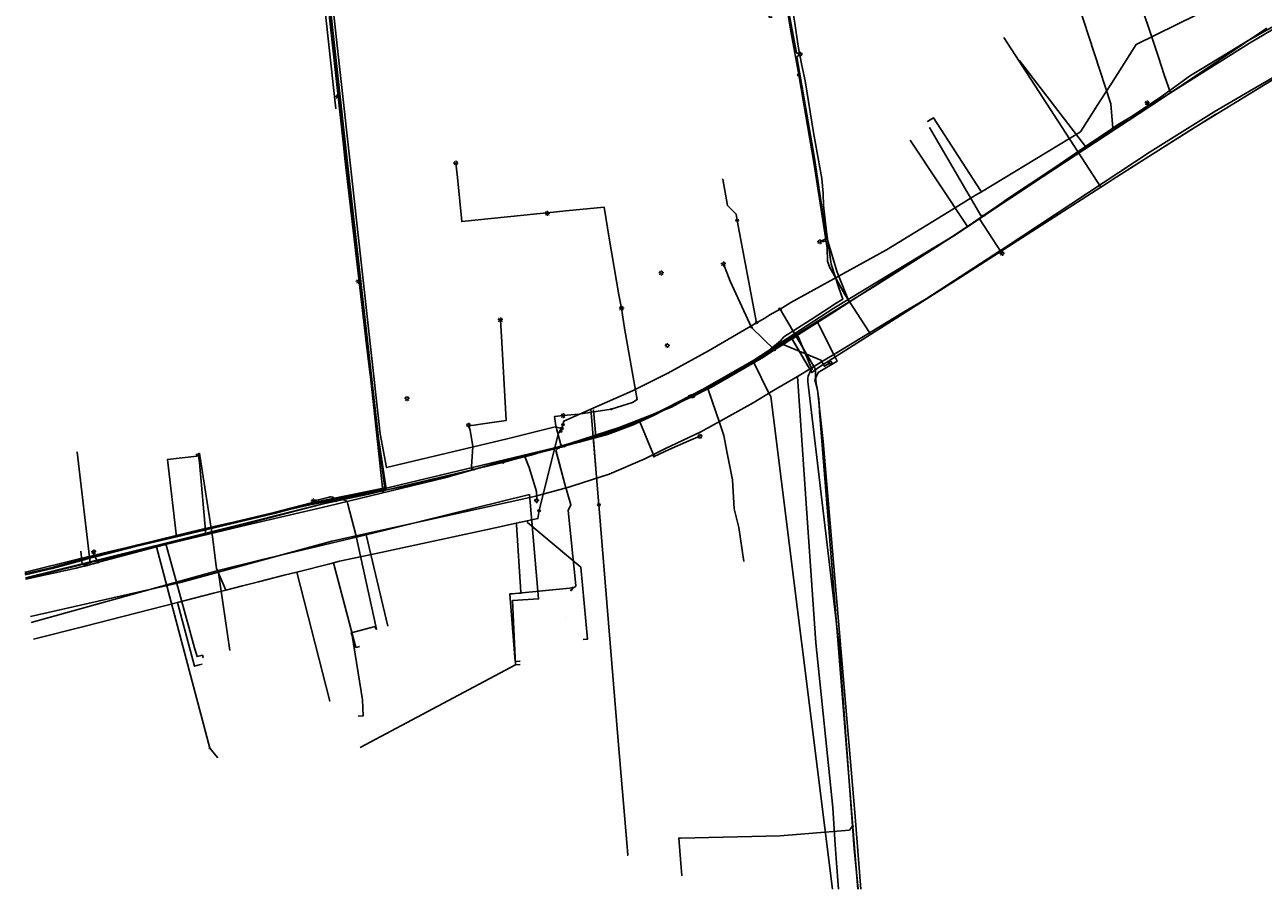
# Model space of a CAD drawing. Header units: metres. Extents: x 174261 to 174838, y 462117 to 462752.
# Tile 1 of 13: x 174301 to 174502, y 462117 to 462257. Entities that reach past the tile are written whole.
import ezdxf
from ezdxf.enums import TextEntityAlignment as Align
from ezdxf.lldxf.tags import DXFTag

# ---------------------------------------------------------------- set-up
doc = ezdxf.new("R2010")
doc.units = ezdxf.units.M
for name, color, linetype in [('B-WE-KL-DATA_KABELBED-G', 153, 'Continuous'), ('B-WE-KL-DATA_MANTELBUIS-G', 153, 'Continuous'), ('B-WE-KL-ET_LS-G', 11, 'KL-LS-N'), ('B-WE-KL-ET_LS_MANTELBUIS-G', 11, 'Continuous'), ('B-WE-KL-ET_LS_OV_LICHTMAST-S', 53, 'Continuous'), ('B-WE-KL-ET_MS-G', 14, 'KL-MS-N'), ('B-WE-KL-ET_MS_MANTELBUIS-G', 14, 'Continuous'), ('B-WE-KL-GAS_LD-G', 44, 'KL-GAS-LD-N'), ('B-WE-KL-GAS_LD_MANTELBUIS-G', 44, 'Continuous')]:
    doc.layers.add(name, color=color, linetype=linetype)
doc.layers.add('B-WE-KL-WATER-G', color=5, linetype='KL-WATER-N', true_color=0x0000ff)
doc.layers.add('B-WE-KL-WATER_MANTELBUIS-G', color=5, linetype='Continuous', true_color=0x0000ff)
doc.styles.add('NLCS-ISO', font='NLCS-ISO.ttf')
doc.styles.get("Standard").update_dxf_attribs({"font": 'isocpeur.ttf'})
tags = doc.linetypes.add('KL-GAS-LD-N', pattern='A,4,-1,[69,NLCS.SHX,S=0.5,R=0,X=0,Y=0],-1,4,-1,["L",Standard,S=1,R=0,X=0.25,Y=-0.5],-2', length=13).pattern_tags.tags
tags[18] = DXFTag(74, 10)
tags = doc.linetypes.add('KL-LS-N', pattern='A,4,-1,[103,NLCS.SHX,S=0.75,R=0,X=0,Y=0],-1,4,-1,["L",Standard,S=1,R=0,X=0,Y=-0.5],-2', length=13).pattern_tags.tags
tags[18] = DXFTag(74, 10)
tags = doc.linetypes.add('KL-MS-N', pattern='A,4,-1,[103,NLCS.SHX,S=0.75,R=0,X=0,Y=0],-1,4,-1,["M",Standard,S=1,R=0,X=0,Y=-0.5],-2', length=13).pattern_tags.tags
tags[18] = DXFTag(74, 10)
doc.linetypes.add('KL-WATER-N', pattern='A,7,-0.5,[168,NLCS.SHX,S=0.75,R=0,X=0.75,Y=0],-2', length=9.5)

# ---------------------------------------------------------------- blocks, each defined once
blk = doc.blocks.new('SKL-WTB_HULP_AFSLUITER-SO')
at = {"color": 0, "linetype": 'ByBlock', "lineweight": 18}
blk.add_lwpolyline([(0, 0.8), (0, -0.8)], dxfattribs=at)
blk.add_circle((0, 0), 1, dxfattribs=at)
at = {"color": 0, "linetype": 'ByBlock', "lineweight": 18, "style": 'NLCS-ISO', "flags": 1}
for tag, p in [('TYPE', (1.5, 0)), ('LABEL', (1.5, -1.5)), ('OMSCHRIJVING', (1.5, -3))]:
    blk.add_attdef(tag, p, '', height=1, dxfattribs=at)
blk = doc.blocks.new('SKL-WTB_HULP_OVERIG-SO')
at = {"color": 0, "linetype": 'ByBlock', "lineweight": 18}
for points in [[(-0.1, 0.1), (0.1, -0.1)], [(0.1, 0.1), (-0.1, -0.1)]]:
    blk.add_lwpolyline(points, dxfattribs=at)
at = {"color": 0, "linetype": 'ByBlock', "lineweight": 18, "style": 'NLCS-ISO', "flags": 1}
for tag, p in [('TYPE', (1.5, 0)), ('LABEL', (1.5, -1.5)), ('OMSCHRIJVING', (1.5, -3))]:
    blk.add_attdef(tag, p, '', height=1, dxfattribs=at)
blk = doc.blocks.new('SKL-WTB_HULP_BLAASGAT-SO')
at = {"color": 0, "linetype": 'ByBlock', "lineweight": 18}
for points in [[(0.4, 0.7), (-0.4, 0.1)], [(-0.4, 0.7), (0.4, 0.1)], [(0, 0.4), (0, -0.9)]]:
    blk.add_lwpolyline(points, dxfattribs=at)
blk.add_circle((0, 0), 1, dxfattribs=at)
at = {"color": 0, "linetype": 'ByBlock', "lineweight": 18, "style": 'NLCS-ISO', "flags": 1}
for tag, p in [('TYPE', (1.5, 0)), ('LABEL', (1.5, -1.5)), ('OMSCHRIJVING', (1.5, -3))]:
    blk.add_attdef(tag, p, '', height=1, dxfattribs=at)
blk = doc.blocks.new('SKL-WTB_HULP_T STUK-SO')
at = {"color": 0, "linetype": 'ByBlock', "lineweight": 18}
blk.add_circle((0, 0), 1, dxfattribs=at)
at = {"color": 0, "linetype": 'ByBlock', "lineweight": -2, "style": 'NLCS-ISO'}
blk.add_text('T', height=1, dxfattribs=at).set_placement((0, 0), align=Align.MIDDLE_CENTER)
at = {"color": 0, "linetype": 'ByBlock', "lineweight": 18, "style": 'NLCS-ISO', "flags": 1}
for tag, p in [('TYPE', (1.5, 0)), ('LABEL', (1.5, -1.5)), ('OMSCHRIJVING', (1.5, -3))]:
    blk.add_attdef(tag, p, '', height=1, dxfattribs=at)
blk = doc.blocks.new('SKL-WTB_HULP_MOF-SO')
at = {"linetype": 'ByBlock', "lineweight": 18}
h = blk.add_hatch(color=0, dxfattribs=at)
h.dxf.hatch_style = 1
h.paths.add_polyline_path([(-0.5625, 0, 1), (0.5625, 0, 1)])
at = {"color": 0, "linetype": 'ByBlock', "lineweight": 18}
blk.add_circle((0, 0), 0.5625, dxfattribs=at)
at = {"color": 0, "linetype": 'ByBlock', "lineweight": 18, "style": 'NLCS-ISO', "flags": 1}
for tag, p in [('TYPE', (1.5, 0)), ('OMSCHRIJVING', (1.5, -3)), ('LABEL', (1.5, -1.5))]:
    blk.add_attdef(tag, p, '', height=1, dxfattribs=at)
blk = doc.blocks.new('SKL-ET_OV_LICHTMAST-SO')
at = {"color": 0, "linetype": 'ByBlock', "lineweight": 18}
for points in [[(-1.2, 0), (-2, 0)], [(-1.4, 1.4), (-0.9, 0.9)], [(0, 2), (0, 1.2)], [(0.9, 0.9), (1.4, 1.4)], [(2, 0), (1.2, 0)], [(-1.4, -1.4), (-0.9, -0.9)], [(0, -1.2), (0, -2)], [(0.9, -0.9), (1.4, -1.4)]]:
    blk.add_lwpolyline(points, dxfattribs=at)
blk.add_circle((0, 0), 1, dxfattribs=at)
blk = doc.blocks.new('SKL-WATER_BRANDKRAAN_BRANDPUT-SO')
at = {"color": 0, "linetype": 'ByBlock', "lineweight": 18}
blk.add_ellipse((0, 0), major_axis=(2.5, 0), ratio=0.54, dxfattribs=at)
at = {"color": 0, "linetype": 'ByBlock', "lineweight": 18, "style": 'NLCS-ISO'}
blk.add_text('bk', height=1.5, dxfattribs=at).set_placement((0.2, 0), align=Align.MIDDLE_CENTER)

msp = doc.modelspace()

# ---------------------------------------------------------------- linework, layer by layer
at = {"layer": 'B-WE-KL-DATA_KABELBED-G', "flags": 128}
for points in [[(174347.77, 462179.54), (174359.82, 462181.96), (174358.61, 462190.11), (174347.15, 462291.58), (174347.23, 462292.2), (174348.11, 462292.69), (174371.69, 462295.29)], [(174477.62, 462274.86), (174485.23, 462251.99)], [(174359.61, 462181.98), (174359.61, 462181.98), (174357, 462202.16), (174356.64, 462205.32), (174353.15, 462235.56), (174352.86, 462238.28), (174351.58, 462250), (174350.44, 462260.41)], [(174359.61, 462181.98), (174359.61, 462181.98), (174389.65, 462189.21), (174391.12, 462189.66), (174395.71, 462190.93), (174399.86, 462192.5), (174403.42, 462194.08), (174411.28, 462198.14), (174419.54, 462202.84), (174432.5, 462211.28), (174449.08, 462221.3), (174452.01, 462223), (174460.04, 462228.55), (174460.41, 462228.81), (174472.23, 462236.66), (174485.69, 462245.64), (174490.44, 462249.01), (174492.07, 462250), (174499.62, 462254.6), (174499.68, 462254.64), (174500, 462254.82), (174506.04, 462258.25)], [(174487.15, 462246.22), (174502.82, 462256.71)], [(174485.23, 462251.99), (174486.17, 462249.15)], [(174504.74, 462249.23), (174500, 462246.47), (174494.24, 462243.13), (174483.86, 462236.64), (174460.8, 462221.44), (174447.51, 462212.77), (174443.84, 462210.63), (174433.08, 462204.07), (174430.79, 462202.71), (174428.96, 462201.58), (174426.63, 462200.2)], [(174486.17, 462249.15), (174487.15, 462246.22)], [(174483.98, 462244.12), (174487.15, 462246.22)], [(174478.47, 462240.5), (174483.98, 462244.12)], [(174478.47, 462240.5), (174483.98, 462244.12)], [(174466.52, 462232.65), (174478.47, 462240.5)], [(174444.92, 462238.55), (174454.19, 462224.51)], [(174461.01, 462229.02), (174466.52, 462232.65)], [(174461.01, 462229.02), (174466.52, 462232.65)], [(174454.19, 462224.51), (174461.01, 462229.02)], [(174429.8, 462209.1), (174439.04, 462214.77), (174449.15, 462221.18), (174454.19, 462224.51)], [(174336.42, 462175.9), (174350.36, 462179.1), (174369.36, 462183.72), (174379.36, 462186.58), (174391.17, 462189.5), (174395.76, 462190.77), (174399.93, 462192.34), (174403.13, 462193.77), (174411.35, 462198.01), (174419.62, 462202.71), (174429.8, 462209.1)], [(174429.8, 462209.1), (174430.11, 462208.48)], [(174430.11, 462208.48), (174432.55, 462203.63)], [(174430.11, 462208.48), (174432.55, 462203.63)], [(174432.55, 462203.63), (174433.04, 462202.66), (174429.95, 462200.84), (174429.45, 462199.64), (174429.88, 462198.02), (174430.8, 462189.65), (174435.91, 462129.38), (174436.89, 462116.98)], [(174426.63, 462200.2), (174422.63, 462197.83), (174419.41, 462195.92), (174414.07, 462192.95), (174412.97, 462192.33), (174410.91, 462191.18), (174405.07, 462188.42), (174403.35, 462187.55), (174401.82, 462186.83), (174396.02, 462184.3), (174390.12, 462182.42), (174389.5, 462182.22), (174384.06, 462180.75), (174383.65, 462180.66), (174350.99, 462173.47), (174326.44, 462166.76), (174302.1, 462161.2)], [(174433.25, 462116.95), (174432.9, 462121.93), (174432.69, 462124.99), (174432.33, 462130.21), (174429.57, 462156.96), (174427.93, 462181.11), (174426.63, 462200.2)], [(174325.81, 462174.17), (174324.31, 462186.68), (174329.08, 462187.24), (174329.03, 462187.64)], [(174301.28, 462167.5), (174324.7, 462173.29), (174356.92, 462181.34), (174359.61, 462181.98)], [(174341.68, 462177.95), (174347.77, 462179.54)], [(174341.68, 462177.95), (174347.77, 462179.54)], [(174356.58, 462174.47), (174383.12, 462181.01)], [(174383.12, 462181.01), (174384.57, 462164.08), (174380.33, 462163.79), (174380.82, 462153.38)], [(174325.81, 462174.17), (174341.68, 462177.95)], [(174341.74, 462177.54), (174346.98, 462178.85)], [(174310.48, 462169.67), (174336.42, 462175.9)], [(174319.11, 462172.57), (174325.81, 462174.17)], [(174339.55, 462170.39), (174356.58, 462174.47)], [(174360.13, 462159.64), (174356.58, 462174.47)], [(174310.26, 462171.84), (174310.41, 462170.32)], [(174312.51, 462170.28), (174318.64, 462171.79)], [(174313, 462171.03), (174319.11, 462172.57)], [(174313, 462171.03), (174319.11, 462172.57)], [(174301.21, 462167.98), (174305.63, 462169.02), (174310.41, 462170.32)], [(174301.29, 462167.41), (174310.48, 462169.67)], [(174310.41, 462170.32), (174311.5, 462170.62)], [(174310.41, 462170.32), (174310.48, 462169.67)], [(174311.5, 462170.62), (174313, 462171.03)], [(174332.54, 462168.71), (174339.55, 462170.39)], [(174302.22, 462160.24), (174332.54, 462168.71)], [(174334.45, 462155.71), (174332.54, 462168.71)], [(174355.64, 462139.94), (174380.82, 462153.38)], [(174380.82, 462153.38), (174381.61, 462153.43)]]:
    msp.add_lwpolyline(points, dxfattribs=at)
at = {"layer": 'B-WE-KL-DATA_MANTELBUIS-G', "flags": 128}
for points in [[(174478.47, 462240.5), (174483.98, 462244.12)], [(174461.01, 462229.02), (174466.52, 462232.65)], [(174430.11, 462208.48), (174432.55, 462203.63)], [(174341.68, 462177.95), (174347.77, 462179.54)], [(174341.74, 462177.54), (174346.98, 462178.85)], [(174312.51, 462170.28), (174318.64, 462171.79)], [(174313, 462171.03), (174319.11, 462172.57)]]:
    msp.add_lwpolyline(points, dxfattribs=at)
at = {"layer": 'B-WE-KL-ET_LS-G', "flags": 128}
for points in [[(174346.99, 462286.2), (174351.65, 462243.63)], [(174427.06, 462252.48), (174426.45, 462252.73), (174424.52, 462263.12), (174421.72, 462279.93), (174422.25, 462280.16)], [(174477.83, 462240.51), (174477.46, 462244.45), (174470.32, 462266.33), (174468.88, 462271.97), (174468.48, 462273.57), (174467.43, 462276.78), (174467.28, 462277.72), (174467.21, 462278.17), (174473.86, 462280.13)], [(174426, 462206.48), (174432.66, 462210.74), (174434.99, 462212.23), (174439.87, 462215.37), (174452.02, 462223.01), (174456.17, 462225.79), (174456.57, 462226.06), (174456.95, 462226.32), (174457.45, 462226.65), (174473.4, 462237.5), (174477.83, 462240.51), (174478.58, 462241.02), (174483.43, 462243.9), (174484.71, 462244.66), (174500, 462254.29), (174503.55, 462256.38), (174505.49, 462257.3), (174506.47, 462257.83), (174509.65, 462259.46), (174511.78, 462261.26), (174524.42, 462266.59), (174525.71, 462267.14), (174527.03, 462267.65), (174528.39, 462268.14), (174529.79, 462268.61), (174531.22, 462269.04), (174532.69, 462269.44), (174534.2, 462269.81), (174535.73, 462270.16), (174537.31, 462270.47), (174537.94, 462270.58), (174538.77, 462270.73), (174541.25, 462271.15), (174544.79, 462271.74), (174552.19, 462272.22), (174566.32, 462272.12), (174585.51, 462266.99), (174593.8, 462265.45), (174594.15, 462265.38), (174605.99, 462262.63), (174611.95, 462260.27), (174640.98, 462252.26), (174660.95, 462246.79)], [(174351.08, 462261.63), (174351.01, 462261.67), (174350.92, 462261.69), (174350.83, 462261.69), (174350.75, 462261.67), (174350.68, 462261.62), (174350.63, 462261.55), (174350.6, 462261.47), (174350.59, 462261.39), (174350.67, 462260.63), (174352.21, 462245.82), (174352.02, 462245.59)], [(174417.9, 462170.14), (174417.08, 462175.67), (174416.32, 462178.72), (174416.07, 462183.4), (174415.19, 462187.73), (174414.68, 462190.62), (174414.03, 462192.55), (174412.07, 462198.25), (174412.71, 462198.61), (174417.3, 462201.25), (174421.95, 462204.4), (174423.85, 462205.99), (174424.42, 462206.64), (174428.83, 462209.45), (174430.99, 462210.82), (174432.92, 462212.06), (174433.98, 462212.75), (174433.33, 462214.55), (174432.08, 462218.42), (174431.33, 462223.67), (174430.84, 462227.95), (174430.8, 462229.87), (174430.56, 462232.31), (174430.11, 462234.67), (174429.23, 462239.8), (174427.86, 462248.15), (174427.32, 462250.68), (174426.74, 462253.77), (174426.21, 462257.52), (174425.73, 462260.15), (174424.77, 462260.27), (174422.9, 462260.06), (174421.96, 462259.53), (174422.03, 462258.48), (174422.5, 462258.49)], [(174430.22, 462222.05), (174431.32, 462222.59), (174429.37, 462235.64), (174426.52, 462252.06), (174427.06, 462252.48)], [(174473.4, 462237.5), (174462.6, 462251.52)], [(174352.02, 462245.59), (174352.21, 462245.52), (174353.52, 462234.18), (174355.6, 462215.73), (174355.42, 462215.71), (174355.33, 462215.63)], [(174483.43, 462243.9), (174483.38, 462244.58)], [(174448.04, 462240.58), (174456.36, 462226.3), (174456.95, 462226.32)], [(174371.14, 462234.81), (174371.43, 462232.46), (174372.1, 462225.33), (174384.31, 462226.56), (174385.92, 462226.72), (174385.92, 462226.65), (174385.99, 462226.66)], [(174385.99, 462226.66), (174385.98, 462226.72), (174389.02, 462227.05), (174395.24, 462227.66), (174396.02, 462222.64), (174397.62, 462213.44), (174398.05, 462211.25)], [(174456.17, 462225.79), (174459.69, 462220.36)], [(174434.99, 462212.23), (174433.03, 462217.1), (174431.55, 462222.12), (174430.22, 462222.05)], [(174459.69, 462220.36), (174459.82, 462220.15)], [(174414.59, 462218.44), (174415.69, 462215.67), (174419.16, 462208.15)], [(174359.3, 462181.59), (174358.02, 462193.61), (174355.62, 462215.52), (174355.61, 462215.58), (174355.44, 462215.56), (174355.33, 462215.63)], [(174398.05, 462211.25), (174398.53, 462208.04), (174399.93, 462200.05), (174400.58, 462196.42), (174399.84, 462195.95), (174396.38, 462194.85)], [(174378.38, 462209.36), (174378.63, 462205.73), (174379.31, 462193.03), (174375.53, 462192.48), (174373.75, 462192.24), (174373.2, 462192.27)], [(174419.16, 462208.15), (174422.89, 462204.48)], [(174426, 462206.48), (174424.31, 462205.39), (174422.89, 462204.48), (174421.08, 462203.32), (174412.64, 462198.46), (174411.54, 462197.9), (174410.39, 462197.33), (174409.19, 462196.75), (174407.93, 462196.16), (174406.62, 462195.56), (174405.26, 462194.95), (174403.85, 462194.33), (174402.39, 462193.7), (174400.92, 462193.08), (174399.18, 462192.38), (174397.43, 462191.7), (174395.66, 462191.05), (174393.87, 462190.43), (174393.47, 462190.3), (174391.11, 462189.54), (174388.75, 462188.84), (174388.31, 462188.72), (174387.82, 462188.59), (174382.37, 462187.18), (174378.79, 462186.19)], [(174426, 462206.48), (174426.75, 462206.66), (174428.7, 462202.02), (174429.02, 462201.33), (174428.84, 462201.16), (174428.68, 462200.97), (174428.55, 462200.74), (174428.44, 462200.49), (174428.36, 462200.22), (174428.3, 462199.93), (174428.28, 462199.64), (174428.28, 462199.34), (174433.36, 462156.39), (174435.56, 462127.18), (174435.84, 462123.49), (174436.46, 462116.98)], [(174431.92, 462202.39), (174430.99, 462201.85), (174430.41, 462202.83), (174424.31, 462205.39)], [(174388.75, 462188.84), (174388.2, 462189.06), (174387.4, 462192.18), (174387.16, 462193.66), (174388.58, 462193.82)], [(174396.38, 462194.85), (174391.1, 462194.04), (174388.58, 462193.82)], [(174393.87, 462190.43), (174393.52, 462194.72)], [(174374.03, 462185.07), (174373.71, 462185.18), (174373.67, 462185.57), (174373.93, 462188.8), (174373.46, 462191.45), (174373.2, 462192.27)], [(174400.92, 462193.08), (174403.33, 462187.2)], [(174403.33, 462187.2), (174404.15, 462187.59), (174405.79, 462188.32), (174409, 462189.75), (174410.78, 462190.47)], [(174310.89, 462169.42), (174310.83, 462169.66), (174311.8, 462169.92), (174309.65, 462187.91)], [(174330.56, 462174.54), (174329.51, 462186.19), (174329.33, 462187.68)], [(174387.82, 462188.59), (174387.38, 462188.18), (174388.82, 462182.71), (174389.84, 462179.37), (174389.4, 462178.44), (174390.61, 462166.23), (174390.58, 462166.11), (174390.48, 462166), (174390.33, 462165.92), (174390.14, 462165.89)], [(174301.31, 462167.26), (174309.49, 462169.05), (174310.89, 462169.42), (174311.23, 462169.51), (174313.06, 462169.99), (174313.33, 462170.07), (174322.54, 462172.51), (174323.99, 462172.9), (174324.76, 462173.1), (174330.56, 462174.54), (174331.06, 462174.67), (174349.41, 462179.47), (174351.68, 462179.94), (174352.9, 462180.19), (174357.01, 462181.05), (174359.3, 462181.59), (174374.03, 462185.07), (174378.79, 462186.19)], [(174382.37, 462187.18), (174383.05, 462185.38), (174384.23, 462181.5), (174384.32, 462180.49), (174384.25, 462180.04)], [(174348, 462179.95), (174348.26, 462179.99), (174348.42, 462180.06)], [(174351.68, 462179.94), (174351.62, 462180.11), (174351.53, 462180.27), (174351.41, 462180.4), (174351.26, 462180.51), (174351.1, 462180.59), (174350.92, 462180.63), (174350.74, 462180.64), (174350.56, 462180.61), (174348.42, 462180.06)], [(174352.9, 462180.19), (174353.5, 462179.86), (174353.61, 462179.44), (174354.92, 462174.5), (174358.27, 462159.15)], [(174313.06, 462169.99), (174312.15, 462171.66), (174312.36, 462171.71)], [(174331.21, 462139.84), (174322.54, 462172.51)], [(174323.99, 462172.9), (174324.15, 462172.67), (174324.22, 462172.4), (174325.71, 462167.19), (174328.74, 462156.15), (174329.14, 462154.71), (174329.61, 462154.83), (174330, 462154.94), (174330.1, 462154.55)], [(174390.14, 462165.89), (174380.83, 462164.93), (174379.94, 462164.84), (174380.03, 462163.47), (174380.78, 462153.9), (174381.58, 462153.96)], [(174390.14, 462165.89), (174390.09, 462165.87), (174390.04, 462165.84), (174390.02, 462165.78), (174390.01, 462165.72), (174389.97, 462165.57), (174389.93, 462165.51), (174389.87, 462165.47)], [(174358.27, 462159.15), (174358.15, 462159.22), (174358.05, 462159.61), (174354.18, 462158.59), (174354.31, 462158.11), (174356.01, 462147.69), (174356.1, 462145.09), (174355.3, 462145.06)], [(174331.21, 462139.84), (174332.45, 462138.31)], [(174435.56, 462127.18), (174435.04, 462126.53), (174423.79, 462125.59), (174407.63, 462125.24), (174407.33, 462125.24), (174407.68, 462121.13), (174407.84, 462119.16)]]:
    msp.add_lwpolyline(points, dxfattribs=at)
at = {"layer": 'B-WE-KL-ET_LS_MANTELBUIS-G', "flags": 128}
for points in [[(174424.42, 462206.64), (174428.83, 462209.45)], [(174428.7, 462202.02), (174426.75, 462206.66)], [(174412.19, 462197.91), (174414.03, 462192.55)], [(174387.42, 462188.03), (174388.82, 462182.71)], [(174353.61, 462179.44), (174354.92, 462174.5)], [(174324.22, 462172.4), (174325.71, 462167.19)]]:
    msp.add_lwpolyline(points, dxfattribs=at)
at = {"layer": 'B-WE-KL-ET_MS-G', "flags": 128}
msp.add_lwpolyline([(174301.19, 462168.13), (174305.59, 462169.16), (174312.96, 462171.17), (174319.11, 462172.73), (174341.64, 462178.09), (174347.74, 462179.69), (174359.67, 462182.08), (174358.5, 462190.12), (174347.64, 462288.32), (174347.6, 462289.07), (174347.85, 462290.53), (174348.15, 462291.22), (174348.74, 462291.7), (174350.62, 462292.35), (174353.11, 462293.1), (174355.08, 462293.36), (174393.68, 462297.63), (174395.44, 462297.61), (174416.44, 462299.53), (174417.14, 462296.65), (174423.83, 462259.56)], dxfattribs=at)
at = {"layer": 'B-WE-KL-ET_MS_MANTELBUIS-G', "flags": 128}
for points in [[(174341.64, 462178.09), (174347.74, 462179.69)], [(174313.06, 462171.2), (174319.11, 462172.73)]]:
    msp.add_lwpolyline(points, dxfattribs=at)
at = {"layer": 'B-WE-KL-GAS_LD-G', "flags": 128}
for points in [[(174388.35, 462191.73), (174387.26, 462191.99), (174379.49, 462190.07), (174359.89, 462185.4), (174358.84, 462190.87), (174347.68, 462292.09), (174378.23, 462295.43), (174394.58, 462297.22)], [(174668.36, 462252.54), (174664.12, 462253.63), (174608.34, 462266.46), (174606.75, 462266.82), (174606.37, 462266.91), (174593.7, 462269.93), (174590.71, 462270.64), (174541.44, 462282.39), (174538.91, 462282.12), (174536.38, 462280.88), (174536.24, 462280.81), (174502.28, 462264.18), (174501.82, 462263.96), (174500.45, 462263.28), (174491.3, 462258.81), (174481.59, 462254.05), (174477.57, 462247.76), (174475.77, 462244.94), (174472.55, 462239.91), (174456.48, 462230.16), (174455.54, 462229.59), (174451.25, 462226.96), (174441.07, 462220.72), (174425.56, 462212.17), (174423.8, 462211.12)], [(174448.16, 462241.85), (174447.74, 462241.58)], [(174456.48, 462230.16), (174456.35, 462230.37), (174448.67, 462242.18), (174448.16, 462241.85)], [(174416.82, 462225.51), (174416.64, 462226.5), (174415.23, 462227.91), (174414.47, 462232.2)], [(174416.82, 462225.51), (174419.98, 462208.9)], [(174419.98, 462208.9), (174421.29, 462209.66), (174422.15, 462210.17), (174423.8, 462211.12)], [(174423.8, 462211.12), (174429.45, 462201.51), (174429.52, 462201.33), (174429.54, 462201.14), (174429.54, 462200.9), (174429.53, 462200.38), (174429.54, 462199.99), (174429.57, 462199.68), (174429.67, 462199.03), (174429.8, 462198.28), (174430.07, 462196.47), (174430.15, 462195.63), (174430.19, 462194.44), (174436.41, 462116.98)], [(174388.53, 462192.35), (174388.7, 462192.93), (174393.09, 462194.88), (174399.84, 462197.87), (174405.55, 462200.71), (174412.16, 462204.34), (174419.98, 462208.9)], [(174393.09, 462194.88), (174394.37, 462179.34)], [(174388.35, 462191.73), (174388.26, 462191.39), (174388.17, 462191.3), (174387.82, 462190.95)], [(174388.53, 462192.35), (174388.26, 462191.39)], [(174388.35, 462191.73), (174388.53, 462192.35)], [(174384.76, 462178.92), (174387.82, 462190.95)], [(174329.55, 462187.7), (174329.63, 462187.03), (174331.65, 462174.16)], [(174302.58, 462157.52), (174310.76, 462159.57), (174325.96, 462163.5), (174327.22, 462163.82), (174331.8, 462164.99), (174333.83, 462165.5), (174336.49, 462166.18), (174339.12, 462166.85), (174343.26, 462167.9), (174345.36, 462168.43), (174350.91, 462169.84), (174351.3, 462169.94), (174352.27, 462170.19), (174358.23, 462171.47), (174378.3, 462175.78), (174378.73, 462175.87), (174380.95, 462176.35), (174382.73, 462176.73), (174384.46, 462177.1), (174384.67, 462178.4), (174384.76, 462178.92)], [(174394.37, 462179.34), (174397.52, 462141.05), (174398.19, 462132.75), (174398.89, 462124.53), (174399.06, 462122.45)], [(174380.95, 462176.35), (174381, 462176.1), (174381.72, 462165.19)], [(174382.73, 462176.73), (174382.78, 462176.49), (174391.42, 462169.23), (174392.52, 462157.53), (174392.32, 462157.52)], [(174331.65, 462174.16), (174332.27, 462168.99)], [(174351.3, 462169.94), (174351.36, 462169.7), (174354.92, 462156.2), (174355.11, 462156.25)], [(174332.27, 462168.99), (174333.83, 462165.5)], [(174345.36, 462168.43), (174350.68, 462147.5)], [(174325.96, 462163.5), (174326.03, 462163.25), (174328.71, 462153.15), (174329.48, 462153.35)], [(174381.72, 462165.19), (174381.73, 462164.99), (174379.93, 462164.87), (174380.78, 462153.9), (174381.58, 462153.96)], [(174392.32, 462157.52), (174391.82, 462157.48)], [(174355.11, 462156.25), (174355.49, 462156.35)], [(174329.48, 462153.35), (174329.97, 462153.48)]]:
    msp.add_lwpolyline(points, dxfattribs=at)
at = {"layer": 'B-WE-KL-GAS_LD_MANTELBUIS-G', "flags": 128}
msp.add_lwpolyline([(174393.49, 462190), (174394, 462183.85)], dxfattribs=at)
at = {"layer": 'B-WE-KL-WATER-G', "flags": 128}
for points in [[(174398.01, 462297.13), (174418.04, 462299.45), (174422.79, 462272.65), (174425.04, 462259.17), (174425.52, 462256.21), (174426.81, 462249.12)], [(174438.46, 462207), (174453.11, 462216.31), (174456.34, 462218.36), (174475.85, 462230.9), (174476.89, 462231.57), (174477.85, 462232.19), (174478.45, 462232.57), (174490.5, 462240.24), (174505.5, 462249.41), (174508.94, 462251.52), (174514.85, 462254.5), (174519, 462256.21), (174521.61, 462257.29), (174522.08, 462257.41), (174523.67, 462257.81), (174525.82, 462258.36), (174536.28, 462261.45), (174540.01, 462262.21), (174541.2, 462262.4), (174543.61, 462262.78)], [(174460.1, 462255.22), (174475.85, 462230.9)], [(174426.81, 462249.12), (174429.34, 462234.59), (174431.41, 462221.02), (174431.51, 462218.87), (174431.84, 462217.8), (174431.97, 462217.64)], [(174431.97, 462217.64), (174432.07, 462217.47), (174434.32, 462213.48), (174434.76, 462212.83), (174435.03, 462212.38), (174438.18, 462207.47), (174438.46, 462207)], [(174419.49, 462202.6), (174420.77, 462203.39), (174424.87, 462206.01), (174425.64, 462206.46), (174428.92, 462200.8), (174430, 462201.62), (174438.46, 462207)], [(174409.43, 462196.97), (174412.27, 462198.36), (174416.07, 462200.49), (174419.49, 462202.6)], [(174419.5, 462202.58), (174419.49, 462202.6)], [(174422.03, 462197.37), (174419.5, 462202.58)], [(174301.16, 462168.36), (174301.29, 462168.4), (174309.97, 462170.57), (174314.76, 462171.71), (174318.26, 462172.54), (174323.32, 462173.77), (174329.96, 462175.39), (174331.89, 462175.85), (174338.61, 462177.33), (174340.09, 462177.67), (174347.46, 462179.35), (174353.22, 462180.45), (174356.98, 462181.17), (174365.7, 462182.94), (174374.65, 462185.22), (174376.12, 462185.6), (174383.36, 462187.43), (174385.97, 462188.21), (174389.84, 462189.36), (174397.69, 462191.91), (174406.16, 462195.22), (174409.43, 462196.97)], [(174422.03, 462197.37), (174422.04, 462197.35), (174422.29, 462196.94), (174432.28, 462116.95)]]:
    msp.add_lwpolyline(points, dxfattribs=at)
at = {"layer": 'B-WE-KL-WATER_MANTELBUIS-G', "flags": 128}
for points in [[(174494.53, 462242.75), (174480.16, 462233.68)], [(174435.03, 462212.38), (174438.18, 462207.47)], [(174425.82, 462206.13), (174428.34, 462201.81)]]:
    msp.add_lwpolyline(points, dxfattribs=at)

# ---------------------------------------------------------------- block references
at = {"layer": 'B-WE-KL-DATA_KABELBED-G', "xscale": 0.2, "yscale": 0.2, "zscale": 0.2}
for p in [(174426.63, 462200.2), (174426.63, 462200.2), (174426.63, 462200.2), (174359.61, 462181.98), (174359.61, 462181.98), (174359.61, 462181.98)]:
    msp.add_blockref('SKL-WTB_HULP_OVERIG-SO', p, dxfattribs=at)
at = {"layer": 'B-WE-KL-ET_LS-G', "xscale": 0.2, "yscale": 0.2, "zscale": 0.2}
for name, p in [('SKL-WTB_HULP_OVERIG-SO', (174462.6, 462251.52)), ('SKL-WTB_HULP_MOF-SO', (174483.43, 462243.9)), ('SKL-WTB_HULP_OVERIG-SO', (174448.04, 462240.58)), ('SKL-WTB_HULP_MOF-SO', (174477.83, 462240.51)), ('SKL-WTB_HULP_MOF-SO', (174473.4, 462237.5)), ('SKL-WTB_HULP_MOF-SO', (174456.17, 462225.79)), ('SKL-WTB_HULP_MOF-SO', (174456.95, 462226.32)), ('SKL-WTB_HULP_MOF-SO', (174459.69, 462220.36)), ('SKL-WTB_HULP_MOF-SO', (174434.99, 462212.23)), ('SKL-WTB_HULP_MOF-SO', (174419.16, 462208.15)), ('SKL-WTB_HULP_MOF-SO', (174426, 462206.48)), ('SKL-WTB_HULP_MOF-SO', (174422.89, 462204.48)), ('SKL-WTB_HULP_MOF-SO', (174424.31, 462205.39)), ('SKL-WTB_HULP_OVERIG-SO', (174393.52, 462194.72)), ('SKL-WTB_HULP_MOF-SO', (174396.38, 462194.85)), ('SKL-WTB_HULP_MOF-SO', (174400.92, 462193.08)), ('SKL-WTB_HULP_MOF-SO', (174393.87, 462190.43)), ('SKL-WTB_HULP_OVERIG-SO', (174309.65, 462187.91)), ('SKL-WTB_HULP_OVERIG-SO', (174329.33, 462187.68)), ('SKL-WTB_HULP_MOF-SO', (174387.82, 462188.59)), ('SKL-WTB_HULP_MOF-SO', (174388.75, 462188.84)), ('SKL-WTB_HULP_MOF-SO', (174378.79, 462186.19)), ('SKL-WTB_HULP_MOF-SO', (174382.37, 462187.18)), ('SKL-WTB_HULP_MOF-SO', (174403.33, 462187.2)), ('SKL-WTB_HULP_MOF-SO', (174374.03, 462185.07)), ('SKL-WTB_HULP_MOF-SO', (174359.3, 462181.59)), ('SKL-WTB_HULP_MOF-SO', (174348.42, 462180.06)), ('SKL-WTB_HULP_MOF-SO', (174351.68, 462179.94)), ('SKL-WTB_HULP_MOF-SO', (174352.9, 462180.19)), ('SKL-WTB_HULP_MOF-SO', (174330.56, 462174.54)), ('SKL-WTB_HULP_MOF-SO', (174322.54, 462172.51)), ('SKL-WTB_HULP_MOF-SO', (174323.99, 462172.9)), ('SKL-WTB_HULP_MOF-SO', (174310.89, 462169.42)), ('SKL-WTB_HULP_MOF-SO', (174311.23, 462169.51)), ('SKL-WTB_HULP_MOF-SO', (174313.06, 462169.99)), ('SKL-WTB_HULP_OVERIG-SO', (174417.9, 462170.14)), ('SKL-WTB_HULP_MOF-SO', (174389.87, 462165.47)), ('SKL-WTB_HULP_MOF-SO', (174390.14, 462165.89)), ('SKL-WTB_HULP_OVERIG-SO', (174389, 462161)), ('SKL-WTB_HULP_OVERIG-SO', (174358.27, 462159.15)), ('SKL-WTB_HULP_OVERIG-SO', (174330.1, 462154.55)), ('SKL-WTB_HULP_OVERIG-SO', (174381.58, 462153.96)), ('SKL-WTB_HULP_OVERIG-SO', (174355.3, 462145.06)), ('SKL-WTB_HULP_MOF-SO', (174331.21, 462139.84)), ('SKL-WTB_HULP_OVERIG-SO', (174332.45, 462138.31)), ('SKL-WTB_HULP_MOF-SO', (174435.56, 462127.18)), ('SKL-WTB_HULP_OVERIG-SO', (174407.84, 462119.16))]:
    msp.add_blockref(name, p, dxfattribs=at)
at = {"layer": 'B-WE-KL-ET_LS_OV_LICHTMAST-S', "xscale": 0.2, "yscale": 0.2, "zscale": 0.2}
for p in [(174427.06, 462252.48), (174352.02, 462245.59), (174483.38, 462244.58), (174371.14, 462234.81), (174385.99, 462226.66), (174430.22, 462222.05), (174459.82, 462220.15), (174414.59, 462218.44), (174355.33, 462215.63), (174404.49, 462216.99), (174398.05, 462211.25), (174378.38, 462209.36), (174405.47, 462205.21), (174431.92, 462202.39), (174363.21, 462196.58), (174388.58, 462193.82), (174373.2, 462192.27), (174410.78, 462190.47), (174348, 462179.95), (174384.25, 462180.04), (174312.36, 462171.71)]:
    msp.add_blockref('SKL-ET_OV_LICHTMAST-SO', p, dxfattribs=at)
at = {"layer": 'B-WE-KL-GAS_LD-G', "xscale": 0.2, "yscale": 0.2, "zscale": 0.2}
for name, p in [('SKL-WTB_HULP_OVERIG-SO', (174448.16, 462241.85)), ('SKL-WTB_HULP_OVERIG-SO', (174447.74, 462241.58)), ('SKL-WTB_HULP_OVERIG-SO', (174414.47, 462232.2)), ('SKL-WTB_HULP_OVERIG-SO', (174456.48, 462230.16)), ('SKL-WTB_HULP_AFSLUITER-SO', (174416.82, 462225.51)), ('SKL-WTB_HULP_T STUK-SO', (174423.8, 462211.12)), ('SKL-WTB_HULP_T STUK-SO', (174419.98, 462208.9)), ('SKL-WTB_HULP_OVERIG-SO', (174393.09, 462194.88)), ('SKL-WTB_HULP_BLAASGAT-SO', (174388.17, 462191.3)), ('SKL-WTB_HULP_T STUK-SO', (174388.35, 462191.73)), ('SKL-WTB_HULP_T STUK-SO', (174388.53, 462192.35)), ('SKL-WTB_HULP_OVERIG-SO', (174387.82, 462190.95)), ('SKL-WTB_HULP_OVERIG-SO', (174388.26, 462191.39)), ('SKL-WTB_HULP_OVERIG-SO', (174388.26, 462191.39)), ('SKL-WTB_HULP_OVERIG-SO', (174329.55, 462187.7)), ('SKL-WTB_HULP_AFSLUITER-SO', (174394.37, 462179.34)), ('SKL-WTB_HULP_BLAASGAT-SO', (174384.67, 462178.4)), ('SKL-WTB_HULP_OVERIG-SO', (174384.76, 462178.92)), ('SKL-WTB_HULP_OVERIG-SO', (174380.95, 462176.35)), ('SKL-WTB_HULP_OVERIG-SO', (174382.73, 462176.73)), ('SKL-WTB_HULP_OVERIG-SO', (174331.65, 462174.16)), ('SKL-WTB_HULP_OVERIG-SO', (174351.3, 462169.94)), ('SKL-WTB_HULP_OVERIG-SO', (174332.27, 462168.99)), ('SKL-WTB_HULP_OVERIG-SO', (174345.36, 462168.43)), ('SKL-WTB_HULP_OVERIG-SO', (174333.83, 462165.5)), ('SKL-WTB_HULP_OVERIG-SO', (174325.96, 462163.5)), ('SKL-WTB_HULP_OVERIG-SO', (174381.72, 462165.19)), ('SKL-WTB_HULP_OVERIG-SO', (174391.82, 462157.48)), ('SKL-WTB_HULP_OVERIG-SO', (174392.32, 462157.52)), ('SKL-WTB_HULP_OVERIG-SO', (174355.11, 462156.25)), ('SKL-WTB_HULP_OVERIG-SO', (174355.49, 462156.35)), ('SKL-WTB_HULP_OVERIG-SO', (174329.48, 462153.35)), ('SKL-WTB_HULP_OVERIG-SO', (174329.97, 462153.48)), ('SKL-WTB_HULP_OVERIG-SO', (174381.58, 462153.96)), ('SKL-WTB_HULP_OVERIG-SO', (174350.68, 462147.5)), ('SKL-WTB_HULP_OVERIG-SO', (174399.06, 462122.45))]:
    msp.add_blockref(name, p, dxfattribs=at)
at = {"layer": 'B-WE-KL-WATER-G', "xscale": 0.2, "yscale": 0.2, "zscale": 0.2}
for name, p in [('SKL-WTB_HULP_AFSLUITER-SO', (174426.81, 462249.12)), ('SKL-WTB_HULP_OVERIG-SO', (174475.85, 462230.9)), ('SKL-WTB_HULP_OVERIG-SO', (174476.89, 462231.57)), ('SKL-WTB_HULP_OVERIG-SO', (174431.97, 462217.64)), ('SKL-WTB_HULP_OVERIG-SO', (174453.11, 462216.31)), ('SKL-WTB_HULP_AFSLUITER-SO', (174419.5, 462202.58)), ('SKL-WTB_HULP_OVERIG-SO', (174416.07, 462200.49)), ('SKL-WATER_BRANDKRAAN_BRANDPUT-SO', (174409.43, 462196.97)), ('SKL-WTB_HULP_OVERIG-SO', (174422.03, 462197.37)), ('SKL-WTB_HULP_OVERIG-SO', (174385.97, 462188.21)), ('SKL-WTB_HULP_OVERIG-SO', (174376.12, 462185.6)), ('SKL-WTB_HULP_OVERIG-SO', (174353.22, 462180.45)), ('SKL-WTB_HULP_OVERIG-SO', (174340.09, 462177.67)), ('SKL-WTB_HULP_OVERIG-SO', (174329.96, 462175.39)), ('SKL-WTB_HULP_OVERIG-SO', (174323.32, 462173.77)), ('SKL-WTB_HULP_OVERIG-SO', (174314.76, 462171.71))]:
    msp.add_blockref(name, p, dxfattribs=at)

doc.saveas('drawing.dxf')
